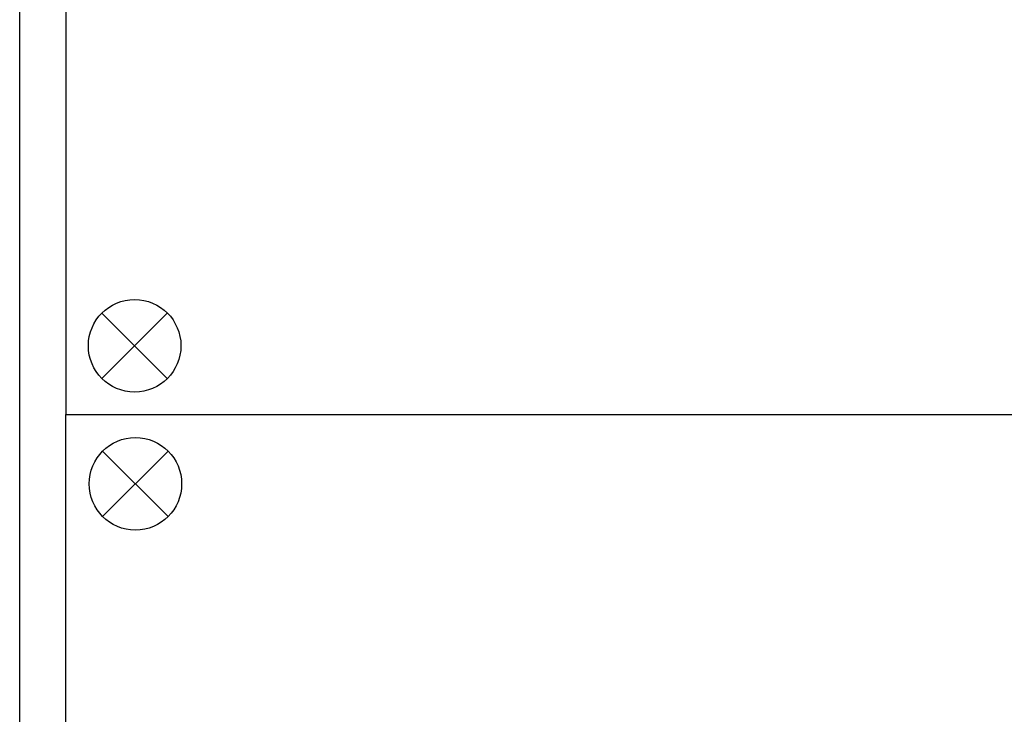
# Model space of a CAD drawing. Header units: millimetres. Extents: x -42616 to 81349, y -22301 to 100610.
# Tile 9 of 22: x -15846 to -14782, y 21258 to 22008. Entities that reach past the tile are written whole.
import ezdxf

# ---------------------------------------------------------------- set-up
doc = ezdxf.new("R2010")
doc.units = ezdxf.units.MM
doc.header["$LTSCALE"] = 100
doc.layers.add('EL$6----', color=7, linetype='Continuous')

msp = doc.modelspace()

# ---------------------------------------------------------------- linework, layer by layer
at = {"layer": 'EL$6----'}
for points in [[(-15846.4, 23897.7), (-10626.4, 23897.7), (-10626.4, 14599), (-15846.4, 14599)], [(-15796.4, 21581.9), (-13236.4, 21581.9), (-13236.4, 23847.7), (-15796.4, 23847.7)], [(-15796.4, 21581.9), (-13236.4, 21581.9), (-13236.4, 15581.9), (-15796.4, 15581.9)]]:
    msp.add_lwpolyline(points, close=True, dxfattribs=at)
for points in [[(-15757.6, 21691.4), (-15686.9, 21620.7)], [(-15686.9, 21691.4), (-15757.6, 21620.7)], [(-15756.8, 21542.3), (-15686.1, 21471.5)], [(-15686.1, 21542.3), (-15756.8, 21471.5)]]:
    msp.add_lwpolyline(points, dxfattribs=at)
for centre in [(-15722.2, 21656.1), (-15721.4, 21506.9)]:
    msp.add_circle(centre, 50, dxfattribs=at)

doc.saveas('drawing.dxf')
